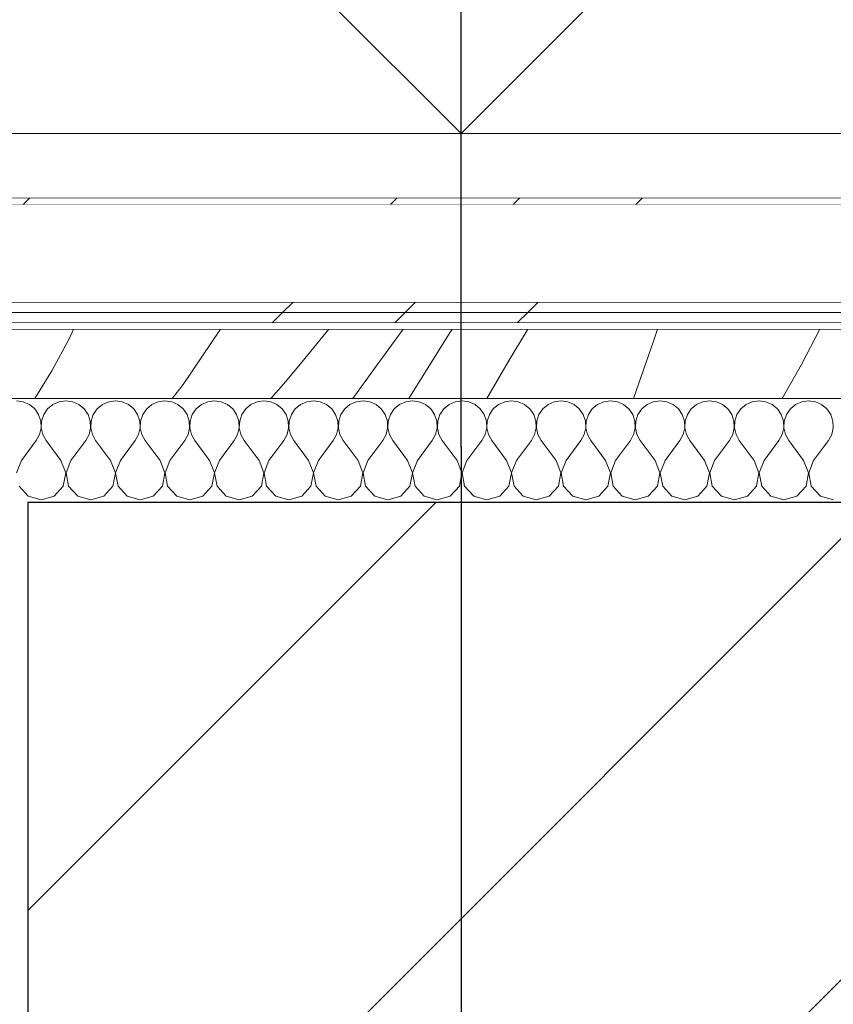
# Model space of a CAD drawing. Header units: millimetres. Extents: x 92668 to 123324, y -8921 to 14506.
# Tile 53 of 133: x 98915 to 99150, y 12595 to 12879. Entities that reach past the tile are written whole.
import ezdxf
from ezdxf.enums import TextEntityAlignment as Align

# ---------------------------------------------------------------- set-up
doc = ezdxf.new("R2010")
doc.units = ezdxf.units.MM
doc.header["$MEASUREMENT"] = 0
doc.linetypes.add('Kropki i Kreski', pattern=[360, 180, -90, 0, -90])
doc.linetypes.add('Wipeout_Contour', pattern=[1000, 0, -1000])
for name, color, linetype in [('Nowe_A-Obróbki', 7, 'Continuous'), ('Nowe_A-Osi', 7, 'Continuous'), ('Nowe_A-Wymiary-Wewnętrzne', 7, 'Continuous'), ('Nowe_A-Wymiary-Zewnętrzne', 7, 'Continuous'), ('Nowe_A-Ściany-Zewnętrzne', 7, 'Continuous')]:
    doc.layers.add(name, color=color, linetype=linetype)
for name, color, linetype, lineweight in [('Nowe_A-Obróbki_Nr_pióra__1', 7, 'Continuous', 13), ('Nowe_A-Obróbki_Nr_pióra__174', 7, 'Continuous', 5), ('Nowe_A-Obróbki_Nr_pióra__175', 7, 'Continuous', 5), ('Nowe_A-Obróbki_Nr_pióra__90', 7, 'Continuous', 13), ('Nowe_A-Osi_Nr_pióra__6', 5, 'Continuous', 13), ('Nowe_A-Wymiary-Wewnętrzne_Nr_pióra__46', 5, 'Continuous', 15), ('Nowe_A-Wymiary-Zewnętrzne_Nr_pióra__46', 5, 'Continuous', 15), ('Nowe_A-Ściany-Zewnętrzne_Nr_pióra__27', 7, 'Continuous', 25)]:
    doc.layers.add(name, color=color, linetype=linetype, lineweight=lineweight)
for name, color, linetype, lineweight, true_color in [('Nowe_A-Osi_Nr_pióra__25', 7, 'Continuous', 25, 0x40a5ff), ('Nowe_A-Wymiary-Wewnętrzne_Nr_pióra__45', 7, 'Continuous', 15, 0x40a5ff), ('Nowe_A-Wymiary-Wewnętrzne_Nr_pióra__85', 7, 'Continuous', 13, 0x80c2ff), ('Nowe_A-Wymiary-Zewnętrzne_Nr_pióra__45', 7, 'Continuous', 15, 0x40a5ff), ('Nowe_A-Wymiary-Zewnętrzne_Nr_pióra__85', 7, 'Continuous', 13, 0x80c2ff)]:
    doc.layers.add(name, color=color, linetype=linetype, lineweight=lineweight, true_color=true_color)
doc.styles.add('STYL_AUTOMATYCZNY_1', font='arial.ttf')
doc.styles.add('STYL_AUTOMATYCZNY_2', font='arial.ttf')
doc.dimstyles.new('STYL_AUTOMATYCZNY__1', dxfattribs={"dimtxt": 125, "dimasz": 47.5, "dimexe": 0.18, "dimexo": 20, "dimgap": 0, "dimtad": 1, "dimdec": 1, "dimlfac": 0.1, "dimzin": 0, "dimdsep": 46, "dimtxsty": 'STYL_AUTOMATYCZNY_2', "dimblk": 'ARROWHEAD_11', "dimblk1": 'ARROWHEAD_11', "dimblk2": 'ARROWHEAD_11', "dimcen": 0.09, "dimclrd": 256, "dimclre": 256, "dimclrt": 5, "dimadec": 1, "dimazin": 0, "dimtfac": 1, "dimtdec": 4, "dimtmove": 0, "dimatfit": 3, "dimfxl": 0, "dimtolj": 1, "dimtzin": 0, "dimarcsym": 0})
pattern_1 = [(45, (0, 0), (-88.38835, 88.38835), []), (45, (-17.68, 17.68), (-88.38835, 88.38835), []), (45, (-35.36, 35.36), (-88.38835, 88.38835), [])]

# ---------------------------------------------------------------- blocks, each defined once
blk = doc.blocks.new('ElemPrzekroju_45')
at = {"layer": 'Nowe_A-Ściany-Zewnętrzne', "linetype": 'Continuous', "lineweight": 0, "true_color": 0x000000}
h = blk.add_hatch(dxfattribs=at)
h.set_pattern_fill('Bloczki_ceramiczne', color=18, style=0, pattern_type=2)
h.set_pattern_definition([(45, (0, 0), (-63.63961, 63.63961), [])])
h.paths.add_polyline_path([(98917.6, 12740), (98917.6, 12240), (99167.6, 12240), (99167.6, 12740)])
at = {"layer": 'Nowe_A-Ściany-Zewnętrzne_Nr_pióra__27', "color": 7, "linetype": 'Continuous', "lineweight": 25}
for p, q in [((98917.6, 12740), (98917.6, 12240)), ((99167.6, 12740), (98917.6, 12740))]:
    blk.add_line(p, q, dxfattribs=at)
blk = doc.blocks.new('*X255')
at = {"layer": 'Nowe_A-Obróbki_Nr_pióra__175', "color": 7, "linetype": 'Continuous', "lineweight": 5}
for p, q in [((98929.55, 12787.4), (98930.77, 12790)), ((98962.34, 12774), (98973.17, 12790)), ((99000.1, 12784.66), (99004.39, 12790)), ((99017.62, 12778.66), (99025.87, 12790)), ((99027.48, 12770), (99039.47, 12789.08)), ((99039.47, 12789.08), (99040.06, 12790)), ((99056.2, 12780.58), (99061.84, 12790)), ((99098.1, 12786.48), (99099.26, 12790)), ((99146.07, 12790), (99140.81, 12779.79)), ((98924.47, 12777.96), (98929.55, 12787.4)), ((99092.35, 12770), (99098.1, 12786.48)), ((98995.73, 12779.35), (99000.1, 12784.66)), ((98991.3, 12774.11), (98995.73, 12779.35)), ((99050.03, 12770), (99056.2, 12780.58)), ((99140.81, 12779.79), (99135.2, 12770)), ((98919.58, 12770), (98924.47, 12777.96)), ((99011.34, 12770), (99017.62, 12778.66)), ((98959.23, 12770), (98962.34, 12774)), ((98987.73, 12770), (98991.3, 12774.11))]:
    blk.add_line(p, q, dxfattribs=at)
blk = doc.blocks.new('*X256')
at = {"layer": 'Nowe_A-Obróbki_Nr_pióra__174', "color": 7, "linetype": 'Continuous', "lineweight": 5}
for p, q in [((98916.23, 12769.01), (98914.28, 12769.29)), ((98918.03, 12768.22), (98916.23, 12769.01)), ((98919.55, 12766.96), (98918.03, 12768.22)), ((98924.81, 12768.22), (98923.29, 12766.96)), ((98926.61, 12769.01), (98924.81, 12768.22)), ((98928.56, 12769.29), (98926.61, 12769.01)), ((98930.52, 12769.01), (98928.56, 12769.29)), ((98932.32, 12768.22), (98930.52, 12769.01)), ((98933.84, 12766.96), (98932.32, 12768.22)), ((98939.09, 12768.22), (98937.58, 12766.96)), ((98940.9, 12769.01), (98939.09, 12768.22)), ((98942.85, 12769.29), (98940.9, 12769.01)), ((98944.8, 12769.01), (98942.85, 12769.29)), ((98946.6, 12768.22), (98944.8, 12769.01)), ((98948.12, 12766.96), (98946.6, 12768.22)), ((98953.38, 12768.22), (98951.86, 12766.96)), ((98955.18, 12769.01), (98953.38, 12768.22)), ((98957.13, 12769.29), (98955.18, 12769.01)), ((98959.09, 12769.01), (98957.13, 12769.29)), ((98960.89, 12768.22), (98959.09, 12769.01)), ((98962.41, 12766.96), (98960.89, 12768.22)), ((98967.67, 12768.22), (98966.15, 12766.96)), ((98969.47, 12769.01), (98967.67, 12768.22)), ((98971.42, 12769.29), (98969.47, 12769.01)), ((98973.37, 12769.01), (98971.42, 12769.29)), ((98975.18, 12768.22), (98973.37, 12769.01)), ((98976.69, 12766.96), (98975.18, 12768.22)), ((98981.95, 12768.22), (98980.43, 12766.96)), ((98983.75, 12769.01), (98981.95, 12768.22)), ((98985.71, 12769.29), (98983.75, 12769.01)), ((98987.66, 12769.01), (98985.71, 12769.29)), ((98989.46, 12768.22), (98987.66, 12769.01)), ((98990.98, 12766.96), (98989.46, 12768.22)), ((98996.24, 12768.22), (98994.72, 12766.96)), ((98998.04, 12769.01), (98996.24, 12768.22)), ((98999.99, 12769.29), (98998.04, 12769.01)), ((99001.94, 12769.01), (98999.99, 12769.29)), ((99003.75, 12768.22), (99001.94, 12769.01)), ((99005.26, 12766.96), (99003.75, 12768.22)), ((99010.52, 12768.22), (99009.01, 12766.96)), ((99012.33, 12769.01), (99010.52, 12768.22)), ((99014.28, 12769.29), (99012.33, 12769.01)), ((99016.23, 12769.01), (99014.28, 12769.29)), ((99018.03, 12768.22), (99016.23, 12769.01)), ((99019.55, 12766.96), (99018.03, 12768.22)), ((99024.81, 12768.22), (99023.29, 12766.96)), ((99026.61, 12769.01), (99024.81, 12768.22)), ((99028.56, 12769.29), (99026.61, 12769.01)), ((99030.52, 12769.01), (99028.56, 12769.29)), ((99032.32, 12768.22), (99030.52, 12769.01)), ((99033.84, 12766.96), (99032.32, 12768.22)), ((99039.09, 12768.22), (99037.58, 12766.96)), ((99040.9, 12769.01), (99039.09, 12768.22)), ((99042.85, 12769.29), (99040.9, 12769.01)), ((99044.8, 12769.01), (99042.85, 12769.29)), ((99046.6, 12768.22), (99044.8, 12769.01)), ((99048.12, 12766.96), (99046.6, 12768.22)), ((99053.38, 12768.22), (99051.86, 12766.96)), ((99055.18, 12769.01), (99053.38, 12768.22)), ((99057.13, 12769.29), (99055.18, 12769.01)), ((99059.09, 12769.01), (99057.13, 12769.29)), ((99060.89, 12768.22), (99059.09, 12769.01)), ((99062.41, 12766.96), (99060.89, 12768.22)), ((99067.67, 12768.22), (99066.15, 12766.96)), ((99069.47, 12769.01), (99067.67, 12768.22)), ((99071.42, 12769.29), (99069.47, 12769.01)), ((99073.37, 12769.01), (99071.42, 12769.29)), ((99075.18, 12768.22), (99073.37, 12769.01)), ((99076.69, 12766.96), (99075.18, 12768.22)), ((99081.95, 12768.22), (99080.43, 12766.96)), ((99083.75, 12769.01), (99081.95, 12768.22)), ((99085.71, 12769.29), (99083.75, 12769.01)), ((99087.66, 12769.01), (99085.71, 12769.29)), ((99089.46, 12768.22), (99087.66, 12769.01)), ((99090.98, 12766.96), (99089.46, 12768.22)), ((99096.24, 12768.22), (99094.72, 12766.96)), ((99098.04, 12769.01), (99096.24, 12768.22)), ((99099.99, 12769.29), (99098.04, 12769.01)), ((99101.94, 12769.01), (99099.99, 12769.29)), ((99103.75, 12768.22), (99101.94, 12769.01)), ((99105.26, 12766.96), (99103.75, 12768.22)), ((99110.52, 12768.22), (99109.01, 12766.96)), ((99112.33, 12769.01), (99110.52, 12768.22)), ((99114.28, 12769.29), (99112.33, 12769.01)), ((99116.23, 12769.01), (99114.28, 12769.29)), ((99118.03, 12768.22), (99116.23, 12769.01)), ((99119.55, 12766.96), (99118.03, 12768.22)), ((99124.81, 12768.22), (99123.29, 12766.96)), ((99126.61, 12769.01), (99124.81, 12768.22)), ((99128.56, 12769.29), (99126.61, 12769.01)), ((99130.52, 12769.01), (99128.56, 12769.29)), ((99132.32, 12768.22), (99130.52, 12769.01)), ((99133.84, 12766.96), (99132.32, 12768.22)), ((99139.09, 12768.22), (99137.58, 12766.96)), ((99140.9, 12769.01), (99139.09, 12768.22)), ((99142.85, 12769.29), (99140.9, 12769.01)), ((99144.8, 12769.01), (99142.85, 12769.29)), ((99146.6, 12768.22), (99144.8, 12769.01)), ((99148.12, 12766.96), (99146.6, 12768.22)), ((98920.67, 12765.34), (98919.55, 12766.96)), ((98921.3, 12763.47), (98920.67, 12765.34)), ((98922.17, 12765.34), (98921.55, 12763.47)), ((98923.29, 12766.96), (98922.17, 12765.34)), ((98934.95, 12765.34), (98933.84, 12766.96)), ((98935.58, 12763.47), (98934.95, 12765.34)), ((98936.46, 12765.34), (98935.83, 12763.47)), ((98937.58, 12766.96), (98936.46, 12765.34)), ((98949.24, 12765.34), (98948.12, 12766.96)), ((98949.87, 12763.47), (98949.24, 12765.34)), ((98950.75, 12765.34), (98950.12, 12763.47)), ((98951.86, 12766.96), (98950.75, 12765.34)), ((98963.52, 12765.34), (98962.41, 12766.96)), ((98964.15, 12763.47), (98963.52, 12765.34)), ((98965.03, 12765.34), (98964.4, 12763.47)), ((98966.15, 12766.96), (98965.03, 12765.34)), ((98977.81, 12765.34), (98976.69, 12766.96)), ((98978.44, 12763.47), (98977.81, 12765.34)), ((98979.32, 12765.34), (98978.69, 12763.47)), ((98980.43, 12766.96), (98979.32, 12765.34)), ((98992.1, 12765.34), (98990.98, 12766.96)), ((98992.72, 12763.47), (98992.1, 12765.34)), ((98993.6, 12765.34), (98992.97, 12763.47)), ((98994.72, 12766.96), (98993.6, 12765.34)), ((99006.38, 12765.34), (99005.26, 12766.96)), ((99007.01, 12763.47), (99006.38, 12765.34)), ((99007.89, 12765.34), (99007.26, 12763.47)), ((99009.01, 12766.96), (99007.89, 12765.34)), ((99020.67, 12765.34), (99019.55, 12766.96)), ((99021.3, 12763.47), (99020.67, 12765.34)), ((99022.17, 12765.34), (99021.55, 12763.47)), ((99023.29, 12766.96), (99022.17, 12765.34)), ((99034.95, 12765.34), (99033.84, 12766.96)), ((99035.58, 12763.47), (99034.95, 12765.34)), ((99036.46, 12765.34), (99035.83, 12763.47)), ((99037.58, 12766.96), (99036.46, 12765.34)), ((99049.24, 12765.34), (99048.12, 12766.96)), ((99049.87, 12763.47), (99049.24, 12765.34)), ((99050.75, 12765.34), (99050.12, 12763.47)), ((99051.86, 12766.96), (99050.75, 12765.34)), ((99063.52, 12765.34), (99062.41, 12766.96)), ((99064.15, 12763.47), (99063.52, 12765.34)), ((99065.03, 12765.34), (99064.4, 12763.47)), ((99066.15, 12766.96), (99065.03, 12765.34)), ((99077.81, 12765.34), (99076.69, 12766.96)), ((99078.44, 12763.47), (99077.81, 12765.34)), ((99079.32, 12765.34), (99078.69, 12763.47)), ((99080.43, 12766.96), (99079.32, 12765.34)), ((99092.1, 12765.34), (99090.98, 12766.96)), ((99092.72, 12763.47), (99092.1, 12765.34)), ((99093.6, 12765.34), (99092.97, 12763.47)), ((99094.72, 12766.96), (99093.6, 12765.34)), ((99106.38, 12765.34), (99105.26, 12766.96)), ((99107.01, 12763.47), (99106.38, 12765.34)), ((99107.89, 12765.34), (99107.26, 12763.47)), ((99109.01, 12766.96), (99107.89, 12765.34)), ((99120.67, 12765.34), (99119.55, 12766.96)), ((99121.3, 12763.47), (99120.67, 12765.34)), ((99122.17, 12765.34), (99121.55, 12763.47)), ((99123.29, 12766.96), (99122.17, 12765.34)), ((99134.95, 12765.34), (99133.84, 12766.96)), ((99135.58, 12763.47), (99134.95, 12765.34)), ((99136.46, 12765.34), (99135.83, 12763.47)), ((99137.58, 12766.96), (99136.46, 12765.34)), ((99149.24, 12765.34), (99148.12, 12766.96)), ((99149.87, 12763.47), (99149.24, 12765.34)), ((98921.39, 12761.5), (98921.3, 12763.47)), ((98921.55, 12763.47), (98921.45, 12761.5)), ((98935.68, 12761.5), (98935.58, 12763.47)), ((98935.83, 12763.47), (98935.74, 12761.5)), ((98949.96, 12761.5), (98949.87, 12763.47)), ((98950.12, 12763.47), (98950.02, 12761.5)), ((98964.25, 12761.5), (98964.15, 12763.47)), ((98964.4, 12763.47), (98964.31, 12761.5)), ((98978.53, 12761.5), (98978.44, 12763.47)), ((98978.69, 12763.47), (98978.59, 12761.5)), ((98992.82, 12761.5), (98992.72, 12763.47)), ((98992.97, 12763.47), (98992.88, 12761.5)), ((99007.11, 12761.5), (99007.01, 12763.47)), ((99007.26, 12763.47), (99007.16, 12761.5)), ((99021.39, 12761.5), (99021.3, 12763.47)), ((99021.55, 12763.47), (99021.45, 12761.5)), ((99035.68, 12761.5), (99035.58, 12763.47)), ((99035.83, 12763.47), (99035.74, 12761.5)), ((99049.96, 12761.5), (99049.87, 12763.47)), ((99050.12, 12763.47), (99050.02, 12761.5)), ((99064.25, 12761.5), (99064.15, 12763.47)), ((99064.4, 12763.47), (99064.31, 12761.5)), ((99078.53, 12761.5), (99078.44, 12763.47)), ((99078.69, 12763.47), (99078.59, 12761.5)), ((99092.82, 12761.5), (99092.72, 12763.47)), ((99092.97, 12763.47), (99092.88, 12761.5)), ((99107.11, 12761.5), (99107.01, 12763.47)), ((99107.26, 12763.47), (99107.16, 12761.5)), ((99121.39, 12761.5), (99121.3, 12763.47)), ((99121.55, 12763.47), (99121.45, 12761.5)), ((99135.68, 12761.5), (99135.58, 12763.47)), ((99135.83, 12763.47), (99135.74, 12761.5)), ((99149.96, 12761.5), (99149.87, 12763.47)), ((98919.99, 12757.86), (98920.95, 12759.58)), ((98920.95, 12759.58), (98921.39, 12761.5)), ((98921.45, 12761.5), (98921.9, 12759.58)), ((98921.9, 12759.58), (98922.85, 12757.86)), ((98934.28, 12757.86), (98935.23, 12759.58)), ((98935.23, 12759.58), (98935.68, 12761.5)), ((98935.74, 12761.5), (98936.18, 12759.58)), ((98936.18, 12759.58), (98937.13, 12757.86)), ((98948.56, 12757.86), (98949.52, 12759.58)), ((98949.52, 12759.58), (98949.96, 12761.5)), ((98950.02, 12761.5), (98950.47, 12759.58)), ((98950.47, 12759.58), (98951.42, 12757.86)), ((98962.85, 12757.86), (98963.8, 12759.58)), ((98963.8, 12759.58), (98964.25, 12761.5)), ((98964.31, 12761.5), (98964.75, 12759.58)), ((98964.75, 12759.58), (98965.71, 12757.86)), ((98977.13, 12757.86), (98978.09, 12759.58)), ((98978.09, 12759.58), (98978.53, 12761.5)), ((98978.59, 12761.5), (98979.04, 12759.58)), ((98979.04, 12759.58), (98979.99, 12757.86)), ((98991.42, 12757.86), (98992.37, 12759.58)), ((98992.37, 12759.58), (98992.82, 12761.5)), ((98992.88, 12761.5), (98993.32, 12759.58)), ((98993.32, 12759.58), (98994.28, 12757.86)), ((99005.71, 12757.86), (99006.66, 12759.58)), ((99006.66, 12759.58), (99007.11, 12761.5)), ((99007.16, 12761.5), (99007.61, 12759.58)), ((99007.61, 12759.58), (99008.56, 12757.86)), ((99019.99, 12757.86), (99020.95, 12759.58)), ((99020.95, 12759.58), (99021.39, 12761.5)), ((99021.45, 12761.5), (99021.9, 12759.58)), ((99021.9, 12759.58), (99022.85, 12757.86)), ((99034.28, 12757.86), (99035.23, 12759.58)), ((99035.23, 12759.58), (99035.68, 12761.5)), ((99035.74, 12761.5), (99036.18, 12759.58)), ((99036.18, 12759.58), (99037.13, 12757.86)), ((99048.56, 12757.86), (99049.52, 12759.58)), ((99049.52, 12759.58), (99049.96, 12761.5)), ((99050.02, 12761.5), (99050.47, 12759.58)), ((99050.47, 12759.58), (99051.42, 12757.86)), ((99062.85, 12757.86), (99063.8, 12759.58)), ((99063.8, 12759.58), (99064.25, 12761.5)), ((99064.31, 12761.5), (99064.75, 12759.58)), ((99064.75, 12759.58), (99065.71, 12757.86)), ((99077.13, 12757.86), (99078.09, 12759.58)), ((99078.09, 12759.58), (99078.53, 12761.5)), ((99078.59, 12761.5), (99079.04, 12759.58)), ((99079.04, 12759.58), (99079.99, 12757.86)), ((99091.42, 12757.86), (99092.37, 12759.58)), ((99092.37, 12759.58), (99092.82, 12761.5)), ((99092.88, 12761.5), (99093.32, 12759.58)), ((99093.32, 12759.58), (99094.28, 12757.86)), ((99105.71, 12757.86), (99106.66, 12759.58)), ((99106.66, 12759.58), (99107.11, 12761.5)), ((99107.16, 12761.5), (99107.61, 12759.58)), ((99107.61, 12759.58), (99108.56, 12757.86)), ((99119.99, 12757.86), (99120.95, 12759.58)), ((99120.95, 12759.58), (99121.39, 12761.5)), ((99121.45, 12761.5), (99121.9, 12759.58)), ((99121.9, 12759.58), (99122.85, 12757.86)), ((99134.28, 12757.86), (99135.23, 12759.58)), ((99135.23, 12759.58), (99135.68, 12761.5)), ((99135.74, 12761.5), (99136.18, 12759.58)), ((99136.18, 12759.58), (99137.13, 12757.86)), ((99148.56, 12757.86), (99149.52, 12759.58)), ((99149.52, 12759.58), (99149.96, 12761.5)), ((98915.71, 12752.14), (98919.99, 12757.86)), ((98927.13, 12752.14), (98922.85, 12757.86)), ((98929.99, 12752.14), (98934.28, 12757.86)), ((98941.42, 12752.14), (98937.13, 12757.86)), ((98944.28, 12752.14), (98948.56, 12757.86)), ((98955.71, 12752.14), (98951.42, 12757.86)), ((98958.56, 12752.14), (98962.85, 12757.86)), ((98969.99, 12752.14), (98965.71, 12757.86)), ((98972.85, 12752.14), (98977.13, 12757.86)), ((98984.28, 12752.14), (98979.99, 12757.86)), ((98987.13, 12752.14), (98991.42, 12757.86)), ((98998.56, 12752.14), (98994.28, 12757.86)), ((99001.42, 12752.14), (99005.71, 12757.86)), ((99012.85, 12752.14), (99008.56, 12757.86)), ((99015.71, 12752.14), (99019.99, 12757.86)), ((99027.13, 12752.14), (99022.85, 12757.86)), ((99029.99, 12752.14), (99034.28, 12757.86)), ((99041.42, 12752.14), (99037.13, 12757.86)), ((99044.28, 12752.14), (99048.56, 12757.86)), ((99055.71, 12752.14), (99051.42, 12757.86)), ((99058.56, 12752.14), (99062.85, 12757.86)), ((99069.99, 12752.14), (99065.71, 12757.86)), ((99072.85, 12752.14), (99077.13, 12757.86)), ((99084.28, 12752.14), (99079.99, 12757.86)), ((99087.13, 12752.14), (99091.42, 12757.86)), ((99098.56, 12752.14), (99094.28, 12757.86)), ((99101.42, 12752.14), (99105.71, 12757.86)), ((99112.85, 12752.14), (99108.56, 12757.86)), ((99115.71, 12752.14), (99119.99, 12757.86)), ((99127.13, 12752.14), (99122.85, 12757.86)), ((99129.99, 12752.14), (99134.28, 12757.86)), ((99141.42, 12752.14), (99137.13, 12757.86)), ((99144.28, 12752.14), (99148.56, 12757.86)), ((98915.71, 12752.14), (98914.31, 12748.5)), ((98928.53, 12748.5), (98927.13, 12752.14)), ((98929.99, 12752.14), (98928.59, 12748.5)), ((98942.82, 12748.5), (98941.42, 12752.14)), ((98944.28, 12752.14), (98942.88, 12748.5)), ((98957.11, 12748.5), (98955.71, 12752.14)), ((98958.56, 12752.14), (98957.16, 12748.5)), ((98971.39, 12748.5), (98969.99, 12752.14)), ((98972.85, 12752.14), (98971.45, 12748.5)), ((98985.68, 12748.5), (98984.28, 12752.14)), ((98987.13, 12752.14), (98985.74, 12748.5)), ((98999.96, 12748.5), (98998.56, 12752.14)), ((99001.42, 12752.14), (99000.02, 12748.5)), ((99014.25, 12748.5), (99012.85, 12752.14)), ((99015.71, 12752.14), (99014.31, 12748.5)), ((99028.53, 12748.5), (99027.13, 12752.14)), ((99029.99, 12752.14), (99028.59, 12748.5)), ((99042.82, 12748.5), (99041.42, 12752.14)), ((99044.28, 12752.14), (99042.88, 12748.5)), ((99057.11, 12748.5), (99055.71, 12752.14)), ((99058.56, 12752.14), (99057.16, 12748.5)), ((99071.39, 12748.5), (99069.99, 12752.14)), ((99072.85, 12752.14), (99071.45, 12748.5)), ((99085.68, 12748.5), (99084.28, 12752.14)), ((99087.13, 12752.14), (99085.74, 12748.5)), ((99099.96, 12748.5), (99098.56, 12752.14)), ((99101.42, 12752.14), (99100.02, 12748.5)), ((99114.25, 12748.5), (99112.85, 12752.14)), ((99115.71, 12752.14), (99114.31, 12748.5)), ((99128.53, 12748.5), (99127.13, 12752.14)), ((99129.99, 12752.14), (99128.59, 12748.5)), ((99142.82, 12748.5), (99141.42, 12752.14)), ((99144.28, 12752.14), (99142.88, 12748.5)), ((98927.81, 12744.66), (98928.53, 12748.5)), ((98928.59, 12748.5), (98929.32, 12744.66)), ((98942.1, 12744.66), (98942.82, 12748.5)), ((98942.88, 12748.5), (98943.6, 12744.66)), ((98956.38, 12744.66), (98957.11, 12748.5)), ((98957.16, 12748.5), (98957.89, 12744.66)), ((98970.67, 12744.66), (98971.39, 12748.5)), ((98971.45, 12748.5), (98972.17, 12744.66)), ((98984.95, 12744.66), (98985.68, 12748.5)), ((98985.74, 12748.5), (98986.46, 12744.66)), ((98999.24, 12744.66), (98999.96, 12748.5)), ((99000.02, 12748.5), (99000.75, 12744.66)), ((99013.52, 12744.66), (99014.25, 12748.5)), ((99014.31, 12748.5), (99015.03, 12744.66)), ((99027.81, 12744.66), (99028.53, 12748.5)), ((99028.59, 12748.5), (99029.32, 12744.66)), ((99042.1, 12744.66), (99042.82, 12748.5)), ((99042.88, 12748.5), (99043.6, 12744.66)), ((99056.38, 12744.66), (99057.11, 12748.5)), ((99057.16, 12748.5), (99057.89, 12744.66)), ((99070.67, 12744.66), (99071.39, 12748.5)), ((99071.45, 12748.5), (99072.17, 12744.66)), ((99084.95, 12744.66), (99085.68, 12748.5)), ((99085.74, 12748.5), (99086.46, 12744.66)), ((99099.24, 12744.66), (99099.96, 12748.5)), ((99100.02, 12748.5), (99100.75, 12744.66)), ((99113.52, 12744.66), (99114.25, 12748.5)), ((99114.31, 12748.5), (99115.03, 12744.66)), ((99127.81, 12744.66), (99128.53, 12748.5)), ((99128.59, 12748.5), (99129.32, 12744.66)), ((99142.1, 12744.66), (99142.82, 12748.5)), ((99142.88, 12748.5), (99143.6, 12744.66)), ((98915.03, 12744.66), (98917.67, 12741.78)), ((98925.18, 12741.78), (98927.81, 12744.66)), ((98929.32, 12744.66), (98931.95, 12741.78)), ((98939.46, 12741.78), (98942.1, 12744.66)), ((98943.6, 12744.66), (98946.24, 12741.78)), ((98953.75, 12741.78), (98956.38, 12744.66)), ((98957.89, 12744.66), (98960.52, 12741.78)), ((98968.03, 12741.78), (98970.67, 12744.66)), ((98972.17, 12744.66), (98974.81, 12741.78)), ((98982.32, 12741.78), (98984.95, 12744.66)), ((98986.46, 12744.66), (98989.09, 12741.78)), ((98996.6, 12741.78), (98999.24, 12744.66)), ((99000.75, 12744.66), (99003.38, 12741.78)), ((99010.89, 12741.78), (99013.52, 12744.66)), ((99015.03, 12744.66), (99017.67, 12741.78)), ((99025.18, 12741.78), (99027.81, 12744.66)), ((99029.32, 12744.66), (99031.95, 12741.78)), ((99039.46, 12741.78), (99042.1, 12744.66)), ((99043.6, 12744.66), (99046.24, 12741.78)), ((99053.75, 12741.78), (99056.38, 12744.66)), ((99057.89, 12744.66), (99060.52, 12741.78)), ((99068.03, 12741.78), (99070.67, 12744.66)), ((99072.17, 12744.66), (99074.81, 12741.78)), ((99082.32, 12741.78), (99084.95, 12744.66)), ((99086.46, 12744.66), (99089.09, 12741.78)), ((99096.6, 12741.78), (99099.24, 12744.66)), ((99100.75, 12744.66), (99103.38, 12741.78)), ((99110.89, 12741.78), (99113.52, 12744.66)), ((99115.03, 12744.66), (99117.67, 12741.78)), ((99125.18, 12741.78), (99127.81, 12744.66)), ((99129.32, 12744.66), (99131.95, 12741.78)), ((99139.46, 12741.78), (99142.1, 12744.66)), ((99143.6, 12744.66), (99146.24, 12741.78)), ((98917.67, 12741.78), (98921.42, 12740.71)), ((98921.42, 12740.71), (98925.18, 12741.78)), ((98931.95, 12741.78), (98935.71, 12740.71)), ((98935.71, 12740.71), (98939.46, 12741.78)), ((98946.24, 12741.78), (98949.99, 12740.71)), ((98949.99, 12740.71), (98953.75, 12741.78)), ((98960.52, 12741.78), (98964.28, 12740.71)), ((98964.28, 12740.71), (98968.03, 12741.78)), ((98974.81, 12741.78), (98978.56, 12740.71)), ((98978.56, 12740.71), (98982.32, 12741.78)), ((98989.09, 12741.78), (98992.85, 12740.71)), ((98992.85, 12740.71), (98996.6, 12741.78)), ((99003.38, 12741.78), (99007.13, 12740.71)), ((99007.13, 12740.71), (99010.89, 12741.78)), ((99017.67, 12741.78), (99021.42, 12740.71)), ((99021.42, 12740.71), (99025.18, 12741.78)), ((99031.95, 12741.78), (99035.71, 12740.71)), ((99035.71, 12740.71), (99039.46, 12741.78)), ((99046.24, 12741.78), (99049.99, 12740.71)), ((99049.99, 12740.71), (99053.75, 12741.78)), ((99060.52, 12741.78), (99064.28, 12740.71)), ((99064.28, 12740.71), (99068.03, 12741.78)), ((99074.81, 12741.78), (99078.56, 12740.71)), ((99078.56, 12740.71), (99082.32, 12741.78)), ((99089.09, 12741.78), (99092.85, 12740.71)), ((99092.85, 12740.71), (99096.6, 12741.78)), ((99103.38, 12741.78), (99107.13, 12740.71)), ((99107.13, 12740.71), (99110.89, 12741.78)), ((99117.67, 12741.78), (99121.42, 12740.71)), ((99121.42, 12740.71), (99125.18, 12741.78)), ((99131.95, 12741.78), (99135.71, 12740.71)), ((99135.71, 12740.71), (99139.46, 12741.78)), ((99146.24, 12741.78), (99149.99, 12740.71))]:
    blk.add_line(p, q, dxfattribs=at)
blk = doc.blocks.new('ElemPrzekroju_189')
at = {"layer": 'Nowe_A-Obróbki', "linetype": 'Continuous', "lineweight": 0, "true_color": 0x000000}
h = blk.add_hatch(dxfattribs=at)
h.set_pattern_fill('Aluminium', color=18, style=0, pattern_type=2)
h.set_pattern_definition(pattern_1)
h.paths.add_polyline_path([(98654.74, 12846.37), (98654.74, 12628.9), (98666.32, 12628.9), (98672.24, 12647.62), (98670.33, 12648.23), (98664.85, 12630.9), (98656.74, 12630.9), (98656.74, 12843.82), (98729.2, 12825.85), (99328.31, 12825.85), (99328.31, 12681.29), (99320.19, 12681.29), (99312.46, 12697.54), (99310.66, 12696.68), (99318.93, 12679.29), (99330.31, 12679.29), (99330.31, 12827.85), (98729.44, 12827.85)])
h = blk.add_hatch(dxfattribs=at)
h.set_pattern_fill('Aluminium', color=18, style=0, pattern_type=2)
h.set_pattern_definition(pattern_1)
h.paths.add_polyline_path([(98776.92, 12817.22), (98778.64, 12814.77), (98789.23, 12822.19), (98799.82, 12814.77), (98828.34, 12794.77), (98858.34, 12794.77), (99007.6, 12794.77), (99156.85, 12794.77), (99185.38, 12814.77), (99195.97, 12822.19), (99206.55, 12814.77), (99208.28, 12817.22), (99195.97, 12825.85), (99183.66, 12817.22), (99155.91, 12797.77), (99007.6, 12797.77), (98829.29, 12797.77), (98801.54, 12817.22), (98789.23, 12825.85)])
h = blk.add_hatch(dxfattribs=at)
h.set_pattern_fill('Aluminium', color=18, style=0, pattern_type=2)
h.set_pattern_definition(pattern_1)
h.paths.add_polyline_path([(98659.74, 12640.9), (98662.6, 12640), (98710.56, 12791.77), (99274.21, 12791.77), (99322.6, 12690), (99325.31, 12691.29), (99276.1, 12794.77), (99156.85, 12794.77), (99007.6, 12794.77), (98858.34, 12794.77), (98828.34, 12794.77), (98708.37, 12794.77)])
at = {"layer": 'Nowe_A-Obróbki_Nr_pióra__1', "color": 7, "linetype": 'Continuous', "lineweight": 13}
for p, q in [((99274.21, 12791.77), (98710.56, 12791.77)), ((99272.6, 12790), (98712.6, 12790)), ((99272.6, 12770), (98712.6, 12770))]:
    blk.add_line(p, q, dxfattribs=at)
at = {"layer": 'Nowe_A-Obróbki_Nr_pióra__1', "color": 7, "linetype": 'Continuous', "lineweight": 13, "flags": 128}
for points in [[(98654.74, 12846.37), (98729.44, 12827.85), (99191.11, 12827.85), (99250.37, 12827.85), (99330.31, 12827.85)], [(98656.74, 12843.82), (98729.2, 12825.85), (98789.23, 12825.85), (99191.11, 12825.85), (99195.97, 12825.85), (99250.37, 12825.85), (99328.31, 12825.85)], [(99155.91, 12797.77), (99007.6, 12797.77), (98829.29, 12797.77)], [(99156.85, 12794.77), (99007.6, 12794.77), (98858.34, 12794.77), (98828.34, 12794.77)]]:
    blk.add_lwpolyline(points, dxfattribs=at)
at = {"layer": 'Nowe_A-Obróbki', "lineweight": 0}
for name in ['*X255', '*X256']:
    blk.add_blockref(name, (0, 0), dxfattribs=at)
blk = doc.blocks.new('ElemPrzekroju_191')
at = {"color": 254, "linetype": 'Wipeout_Contour', "lineweight": 0, "ltscale": 630643.075501}
blk.add_wipeout([(107127.52, 12846.37), (98654.74, 12846.37), (98729.44, 12827.85), (107137.97, 12827.85), (107137.97, 12840), (107127.52, 12840)], dxfattribs=at).dxf.layer = 'Nowe_A-Obróbki'
at = {"color": 254, "linetype": 'Wipeout_Contour', "lineweight": 0, "ltscale": 399272.891556}
blk.add_wipeout([(98789.23, 12825.85), (98829.29, 12797.77), (99155.91, 12797.77), (99195.97, 12825.85)], dxfattribs=at).dxf.layer = 'Nowe_A-Obróbki'
at = {"color": 254, "linetype": 'Wipeout_Contour', "lineweight": 0, "ltscale": 996259.890328}
blk.add_wipeout([(98662.6, 12640), (98667.73, 12640), (98670.33, 12648.23), (98707.6, 12648.23), (98707.6, 12740), (98712.6, 12740), (98712.6, 12790), (99275.05, 12790), (99274.21, 12791.77), (98710.56, 12791.77)], dxfattribs=at).dxf.layer = 'Nowe_A-Obróbki'
at = {"layer": 'Nowe_A-Obróbki_Nr_pióra__90', "color": 7, "linetype": 'Continuous', "lineweight": 13}
blk.add_line((107127.52, 12846.37), (98654.74, 12846.37), dxfattribs=at)
blk = doc.blocks.new('Standardowy znacznik osi[1]', base_point=(99042.6, 13756.05))
at = {"layer": 'Nowe_A-Osi_Nr_pióra__25', "color": 161, "linetype": 'Kropki i Kreski', "lineweight": 25, "true_color": 0x40a5ff}
for q in [(99042.6, 13756.05), (99042.6, -1000)]:
    blk.add_line((99042.6, 12756.05), q, dxfattribs=at)
blk.add_point((99042.6, 12756.05), dxfattribs=at)
blk.add_point((99042.6, 12756.05), dxfattribs=at)
at = {"layer": 'Nowe_A-Osi_Nr_pióra__6', "color": 5, "lineweight": 13, "style": 'STYL_AUTOMATYCZNY_1'}
for tag, p in [('AC_MarkerText_1_0', (99042.6, 14331.05)), ('AC_MarkerText_1_1', (99042.6, -2175))]:
    blk.add_attdef(tag, text='', height=400, rotation=360, dxfattribs=at).set_placement(p, align=Align.TOP_CENTER)
blk = doc.blocks.new('*D341')
at = {"layer": 'Nowe_A-Wymiary-Wewnętrzne_Nr_pióra__45', "linetype": 'Continuous', "lineweight": 15, "true_color": 0x40a5ff}
for points in [[(100730.87, 12846.37), (100731.82, 12841.59), (100734.53, 12837.54), (100738.59, 12834.83), (100743.37, 12833.87), (100748.15, 12834.83), (100752.21, 12837.54), (100754.92, 12841.59), (100755.87, 12846.37), (100754.92, 12851.16), (100752.21, 12855.21), (100748.15, 12857.92), (100743.37, 12858.87), (100738.59, 12857.92), (100734.53, 12855.21), (100731.82, 12851.16)], [(100730.87, 12240), (100731.82, 12235.22), (100734.53, 12231.16), (100738.59, 12228.45), (100743.37, 12227.5), (100748.15, 12228.45), (100752.21, 12231.16), (100754.92, 12235.22), (100755.87, 12240), (100754.92, 12244.78), (100752.21, 12248.84), (100748.15, 12251.55), (100743.37, 12252.5), (100738.59, 12251.55), (100734.53, 12248.84), (100731.82, 12244.78)]]:
    blk.add_hatch(color=161, dxfattribs=at).paths.add_polyline_path(points)
at = {"layer": 'Nowe_A-Wymiary-Wewnętrzne_Nr_pióra__45', "color": 161, "linetype": 'Continuous', "lineweight": 15, "true_color": 0x40a5ff}
for centre in [(100743.37, 12846.37), (100743.37, 12240)]:
    blk.add_circle(centre, 12.5, dxfattribs=at)
at = {"layer": 'Nowe_A-Wymiary-Wewnętrzne_Nr_pióra__85', "color": 151, "linetype": 'Continuous', "lineweight": 13, "true_color": 0x80c2ff}
for p, q in [((100743.37, 12858.87), (100743.37, 12871.37)), ((100730.87, 12846.37), (100696.5, 12846.37)), ((100790.25, 12846.37), (100755.87, 12846.37)), ((100743.37, 12252.5), (100743.37, 12833.87)), ((100730.87, 12240), (100696.5, 12240)), ((100790.25, 12240), (100755.87, 12240))]:
    blk.add_line(p, q, dxfattribs=at)
at = {"layer": 'Nowe_A-Wymiary-Wewnętrzne_Nr_pióra__46', "color": 5, "lineweight": 15, "insert": (100718.37, 12376.36), "char_height": 125, "attachment_point": 7, "rotation": 90, "style": 'STYL_AUTOMATYCZNY_2'}
blk.add_mtext('\\A1;{\\pql;\\fArial|b0|i0|c238|p0;\\W1.000000;60,6}', dxfattribs=at)
blk = doc.blocks.new('ARROWHEAD_11')
at = {"color": 0, "linetype": 'Continuous', "lineweight": 0}
blk.add_line((0, 0), (-1, 0), dxfattribs=at)
at = {"color": 0, "linetype": 'Continuous', "lineweight": 0, "const_width": 0.25, "flags": 128}
blk.add_lwpolyline([(-0.125, 0, 1), (0.125, 0, 1)], format="xyb", close=True, dxfattribs=at)
blk = doc.blocks.new('*D412')
at = {"layer": 'Nowe_A-Wymiary-Zewnętrzne_Nr_pióra__45', "linetype": 'Continuous', "lineweight": 15, "true_color": 0x40a5ff}
for points in [[(119360.24, 12630), (119361.19, 12625.22), (119363.9, 12621.16), (119367.96, 12618.45), (119372.74, 12617.5), (119377.53, 12618.45), (119381.58, 12621.16), (119384.29, 12625.22), (119385.24, 12630), (119384.29, 12634.78), (119381.58, 12638.84), (119377.53, 12641.55), (119372.74, 12642.5), (119367.96, 12641.55), (119363.9, 12638.84), (119361.19, 12634.78)], [(119360.24, 12240), (119361.19, 12235.22), (119363.9, 12231.16), (119367.96, 12228.45), (119372.74, 12227.5), (119377.53, 12228.45), (119381.58, 12231.16), (119384.29, 12235.22), (119385.24, 12240), (119384.29, 12244.78), (119381.58, 12248.84), (119377.53, 12251.55), (119372.74, 12252.5), (119367.96, 12251.55), (119363.9, 12248.84), (119361.19, 12244.78)]]:
    blk.add_hatch(color=161, dxfattribs=at).paths.add_polyline_path(points)
at = {"layer": 'Nowe_A-Wymiary-Zewnętrzne_Nr_pióra__45', "color": 161, "linetype": 'Continuous', "lineweight": 15, "true_color": 0x40a5ff}
for centre in [(119372.74, 12630), (119372.74, 12240)]:
    blk.add_circle(centre, 12.5, dxfattribs=at)
at = {"layer": 'Nowe_A-Wymiary-Zewnętrzne_Nr_pióra__85', "color": 151, "linetype": 'Continuous', "lineweight": 13, "true_color": 0x80c2ff}
for p, q in [((119360.24, 12630), (119325.87, 12630)), ((119419.62, 12630), (119385.24, 12630)), ((119372.74, 12252.5), (119372.74, 12617.5)), ((119360.24, 12240), (119325.87, 12240)), ((119419.62, 12240), (119385.24, 12240))]:
    blk.add_line(p, q, dxfattribs=at)
at = {"layer": 'Nowe_A-Wymiary-Zewnętrzne_Nr_pióra__46', "color": 5, "lineweight": 15, "insert": (119347.74, 12268.17), "char_height": 125, "attachment_point": 7, "rotation": 90, "style": 'STYL_AUTOMATYCZNY_2'}
blk.add_mtext('\\A1;{\\pql;\\fArial|b0|i0|c238|p0;\\W1.000000;39,0}', dxfattribs=at)
blk = doc.blocks.new('*D413')
at = {"layer": 'Nowe_A-Wymiary-Zewnętrzne_Nr_pióra__45', "linetype": 'Continuous', "lineweight": 15, "true_color": 0x40a5ff}
for points in [[(119360.24, 12845), (119361.19, 12840.22), (119363.9, 12836.16), (119367.96, 12833.45), (119372.74, 12832.5), (119377.53, 12833.45), (119381.58, 12836.16), (119384.29, 12840.22), (119385.24, 12845), (119384.29, 12849.78), (119381.58, 12853.84), (119377.53, 12856.55), (119372.74, 12857.5), (119367.96, 12856.55), (119363.9, 12853.84), (119361.19, 12849.78)], [(119360.24, 12630), (119361.19, 12625.22), (119363.9, 12621.16), (119367.96, 12618.45), (119372.74, 12617.5), (119377.53, 12618.45), (119381.58, 12621.16), (119384.29, 12625.22), (119385.24, 12630), (119384.29, 12634.78), (119381.58, 12638.84), (119377.53, 12641.55), (119372.74, 12642.5), (119367.96, 12641.55), (119363.9, 12638.84), (119361.19, 12634.78)]]:
    blk.add_hatch(color=161, dxfattribs=at).paths.add_polyline_path(points)
at = {"layer": 'Nowe_A-Wymiary-Zewnętrzne_Nr_pióra__45', "color": 161, "linetype": 'Continuous', "lineweight": 15, "true_color": 0x40a5ff}
for centre in [(119372.74, 12845), (119372.74, 12630)]:
    blk.add_circle(centre, 12.5, dxfattribs=at)
at = {"layer": 'Nowe_A-Wymiary-Zewnętrzne_Nr_pióra__85', "color": 151, "linetype": 'Continuous', "lineweight": 13, "true_color": 0x80c2ff}
for p, q in [((119372.74, 12857.5), (119372.74, 12870)), ((119360.24, 12845), (119325.87, 12845)), ((119419.62, 12845), (119385.24, 12845)), ((119372.74, 12642.5), (119372.74, 12832.5)), ((119360.24, 12630), (119325.87, 12630)), ((119419.62, 12630), (119385.24, 12630))]:
    blk.add_line(p, q, dxfattribs=at)
at = {"layer": 'Nowe_A-Wymiary-Zewnętrzne_Nr_pióra__46', "color": 5, "lineweight": 15, "insert": (119347.74, 12857.5), "char_height": 125, "attachment_point": 7, "rotation": 90, "style": 'STYL_AUTOMATYCZNY_2'}
blk.add_mtext('\\A1;{\\pql;\\fArial|b0|i0|c238|p0;\\W1.000000;21,5}', dxfattribs=at)
blk = doc.blocks.new('*D414')
at = {"layer": 'Nowe_A-Wymiary-Zewnętrzne_Nr_pióra__45', "linetype": 'Continuous', "lineweight": 15, "true_color": 0x40a5ff}
for points in [[(119555.91, 12845), (119556.87, 12840.22), (119559.58, 12836.16), (119563.63, 12833.45), (119568.41, 12832.5), (119573.2, 12833.45), (119577.25, 12836.16), (119579.96, 12840.22), (119580.91, 12845), (119579.96, 12849.78), (119577.25, 12853.84), (119573.2, 12856.55), (119568.41, 12857.5), (119563.63, 12856.55), (119559.58, 12853.84), (119556.87, 12849.78)], [(119555.91, -450), (119556.87, -454.78), (119559.58, -458.84), (119563.63, -461.55), (119568.41, -462.5), (119573.2, -461.55), (119577.25, -458.84), (119579.96, -454.78), (119580.91, -450), (119579.96, -445.22), (119577.25, -441.16), (119573.2, -438.45), (119568.41, -437.5), (119563.63, -438.45), (119559.58, -441.16), (119556.87, -445.22)]]:
    blk.add_hatch(color=161, dxfattribs=at).paths.add_polyline_path(points)
at = {"layer": 'Nowe_A-Wymiary-Zewnętrzne_Nr_pióra__45', "color": 161, "linetype": 'Continuous', "lineweight": 15, "true_color": 0x40a5ff}
for centre in [(119568.41, 12845), (119568.41, -450)]:
    blk.add_circle(centre, 12.5, dxfattribs=at)
at = {"layer": 'Nowe_A-Wymiary-Zewnętrzne_Nr_pióra__85', "color": 151, "linetype": 'Continuous', "lineweight": 13, "true_color": 0x80c2ff}
for p, q in [((119568.41, 12857.5), (119568.41, 12870)), ((119555.91, 12845), (119521.54, 12845)), ((119615.29, 12845), (119580.91, 12845)), ((119568.41, -437.5), (119568.41, 12832.5)), ((119555.91, -450), (119521.54, -450)), ((119615.29, -450), (119580.91, -450)), ((119568.41, -475), (119568.41, -462.5))]:
    blk.add_line(p, q, dxfattribs=at)
at = {"layer": 'Nowe_A-Wymiary-Zewnętrzne_Nr_pióra__46', "color": 5, "lineweight": 15, "insert": (119543.41, 5911.52), "char_height": 125, "attachment_point": 7, "rotation": 90, "style": 'STYL_AUTOMATYCZNY_2'}
blk.add_mtext('\\A1;{\\pql;\\fArial|b0|i0|c238|p0;\\W1.000000;1\xa0329,5}', dxfattribs=at)
blk = doc.blocks.new('Wymiary_9', base_point=(99042.6, 12846.37))
at = {"layer": 'Nowe_A-Wymiary-Zewnętrzne_Nr_pióra__45', "color": 161, "linetype": 'Continuous', "lineweight": 15, "true_color": 0x40a5ff}
for p, q in [((99042.6, 12846.37), (98917.6, 12971.37)), ((99167.6, 12971.37), (99042.6, 12846.37))]:
    blk.add_line(p, q, dxfattribs=at)
at = {"layer": 'Nowe_A-Wymiary-Zewnętrzne_Nr_pióra__85', "color": 151, "linetype": 'Continuous', "lineweight": 13, "true_color": 0x80c2ff}
for q in [(98948.85, 12846.37), (99136.35, 12846.37)]:
    blk.add_line((99042.6, 12846.37), q, dxfattribs=at)

msp = doc.modelspace()

# ---------------------------------------------------------------- block references
at = {"layer": 'Nowe_A-Obróbki', "lineweight": 0}
msp.add_blockref('ElemPrzekroju_189', (0, 0), dxfattribs=at)
at = {"layer": 'Nowe_A-Ściany-Zewnętrzne', "lineweight": 0}
msp.add_blockref('ElemPrzekroju_45', (0, 0), dxfattribs=at)

# ---------------------------------------------------------------- next in the draw order: block references
at = {"layer": 'Nowe_A-Obróbki', "lineweight": 0}
msp.add_blockref('ElemPrzekroju_191', (0, 0), dxfattribs=at)

# ---------------------------------------------------------------- next in the draw order: block references
at = {"layer": 'Nowe_A-Osi', "color": 8, "linetype": 'Continuous', "lineweight": 13}
msp.add_blockref('Standardowy znacznik osi[1]', (99042.6, 13756.05), dxfattribs=at)
at = {"layer": 'Nowe_A-Wymiary-Zewnętrzne', "color": 151, "linetype": 'Continuous', "lineweight": 13, "true_color": 0x80c2ff}
msp.add_blockref('Wymiary_9', (99042.6, 12846.37), dxfattribs=at)

# ---------------------------------------------------------------- next in the draw order: dimensions: what is measured, and where the dimension line sits
at = {"layer": 'Nowe_A-Wymiary-Wewnętrzne', "color": 151, "linetype": 'Continuous', "lineweight": 13, "true_color": 0x80c2ff}
dim = msp.add_linear_dim(base=(100743.37, 12846.37), p1=(99277.6, 12240), p2=(98654.74, 12846.37), angle=90, dimstyle='STYL_AUTOMATYCZNY__1', dxfattribs=at)
dim.commit()
dim.dimension.update_dxf_attribs({"geometry": '*D341', "text_midpoint": (100655.87, 12538.18), "dimtype": 160, "text_rotation": 90})
at = {"layer": 'Nowe_A-Wymiary-Zewnętrzne', "color": 151, "linetype": 'Continuous', "lineweight": 13, "true_color": 0x80c2ff}
for base, p1, p2, picture, middle in [((119372.74, 12845), (98654.74, 12630), (98654.74, 12845), '*D413', (119285.24, 13019.32)), ((119568.41, 12845), (98787.6, -450), (98654.74, 12845), '*D414', (119480.91, 6192.64)), ((119372.74, 12630), (98707.6, 12240), (98654.74, 12630), '*D412', (119285.24, 12430))]:
    dim = msp.add_linear_dim(base=base, p1=p1, p2=p2, angle=90, dimstyle='STYL_AUTOMATYCZNY__1', dxfattribs=at)
    dim.commit()
    dim.dimension.update_dxf_attribs({"geometry": picture, "text_midpoint": middle, "dimtype": 160, "text_rotation": 90})

doc.saveas('drawing.dxf')
